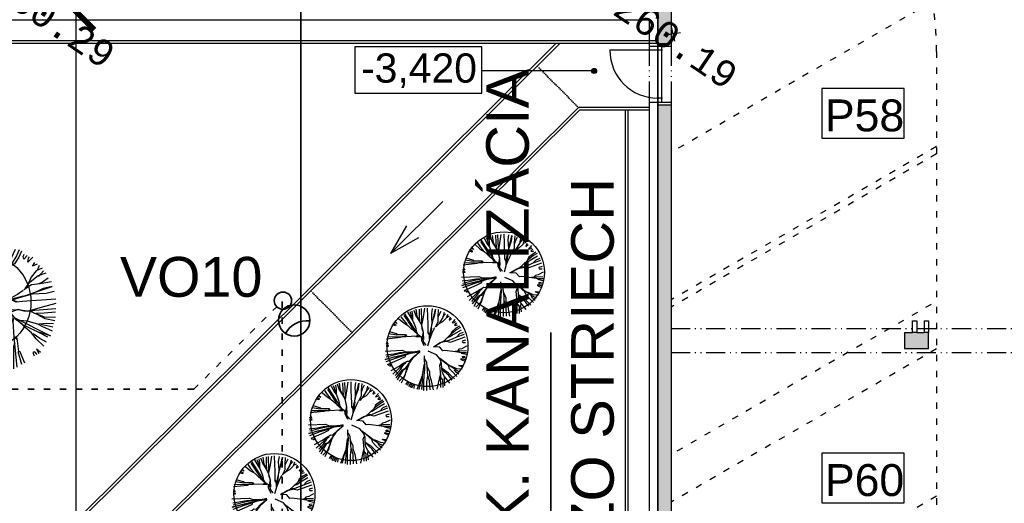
# Model space of a CAD drawing. Extents: x 4743276 to 9726129, y -4307434 to -1665362.
# Tile 104 of 121: x 4856319 to 4874828, y -1797615 to -1788521. Entities that reach past the tile are written whole.
import ezdxf
from ezdxf.enums import TextEntityAlignment as Align

# ---------------------------------------------------------------- set-up
doc = ezdxf.new("R2010")
doc.units = 0
doc.header["$MEASUREMENT"] = 0
for name, pattern in [('ACAD_ISO03W100', [30, 12, -18]), ('ACAD_ISO07W100', [3.5, 0.5, -3]), ('ACAD_ISO12W100', [22, 12, -3, 0.5, -3, 0.5, -3])]:
    doc.linetypes.add(name, pattern=pattern)
doc.layers.get('0').update_dxf_attribs({"linetype": 'CONTINUOUS'})
doc.layers.get('Defpoints').update_dxf_attribs({"color": 61, "linetype": 'CONTINUOUS'})
for name, color, linetype in [('-_48_-', 76, 'CONTINUOUS'), ('body', 7, 'CONTINUOUS'), ('KÓTY', 4, 'CONTINUOUS'), ('MÚRY', 1, 'CONTINUOUS'), ('OKNÁ', 146, 'CONTINUOUS'), ('POZEMOK', 8, 'CONTINUOUS'), ('siete', 6, 'CONTINUOUS'), ('TENKÁ', 7, 'CONTINUOUS'), ('Výšky', 64, 'CONTINUOUS'), ('ZARIADENIE1', 145, 'CONTINUOUS'), ('ZARIADOVACIE', 144, 'CONTINUOUS'), ('šrafy-múry', 8, 'CONTINUOUS')]:
    doc.layers.add(name, color=color, linetype=linetype)
doc.styles.add('ARIAL', font='arial.ttf')
doc.styles.add('MONOTXT', font='MONOTXT', dxfattribs={"height": 0.2})
doc.styles.add('styl1', font='arial.ttf')
doc.styles.add('Style-Arial', font='arial.ttf')
doc.dimstyles.new('STANDARD 200', dxfattribs={"dimtxt": 600, "dimasz": 700, "dimexe": 10, "dimexo": 200, "dimgap": 100, "dimtad": 1, "dimdsep": 46, "dimlunit": 6, "dimtxsty": 'Style-Arial', "dimblk": 'ARCHTICK', "dimblk1": 'OBLIQUE', "dimblk2": 'ARCHTICK', "dimcen": 2.5, "dimse1": 1, "dimse2": 1, "dimadec": 0, "dimazin": 0, "dimtfac": 1, "dimtmove": 1, "dimatfit": 3, "dimldrblk": 'OBLIQUE', "dimfxl": 1, "dimtolj": 1, "dimtzin": 0, "dimarcsym": 0})

# ---------------------------------------------------------------- blocks, each defined once
blk = doc.blocks.new('St6a')
at = {"linetype": 'Continuous'}
for p, q in [((-513, 1887), (-465, 1562)), ((-357, 1899), (-345, 1562)), ((-260, 1923), (-236, 1297)), ((-104, 1935), (-164, 1526)), ((28, 1947), (40, 1538)), ((148, 708), (413, 1887)), ((257, 1923), (221, 1682)), ((413, 1887), (377, 1610)), ((545, 1875), (521, 1538)), ((-1319, 1454), (-1078, 1249)), ((-1211, 1538), (-1078, 1358)), ((-1066, 1598), (-910, 1370)), ((-381, 672), (-1030, 1682)), ((-1030, 1682), (-886, 1333)), ((-898, 1755), (-729, 1466)), ((-790, 1778), (-669, 1430)), ((-729, 1466), (-645, 1345)), ((-693, 1802), (-657, 1598)), ((-657, 1598), (-657, 1370)), ((-609, 1851), (-513, 1574)), ((-513, 1574), (-369, 1358)), ((-465, 1562), (-357, 1358)), ((-345, 1562), (-333, 1321)), ((-164, 1526), (-224, 1213)), ((40, 1538), (52, 1225)), ((221, 1682), (233, 1478)), ((233, 1478), (245, 1273)), ((377, 1610), (245, 1249)), ((521, 1538), (521, 1285)), ((569, 1610), (533, 1502)), ((666, 1790), (569, 1610)), ((762, 1502), (569, 1201)), ((894, 1682), (750, 1514)), ((918, 1466), (750, 1297)), ((822, 1742), (762, 1502)), ((978, 1646), (918, 1466)), ((1062, 1562), (930, 1490)), ((1110, 1514), (1062, 1370)), ((1062, 1370), (1171, 1454)), ((1327, 1406), (1195, 1249)), ((-1463, 1105), (-1571, 1141)), ((-1535, 1225), (-1451, 1165)), ((-1379, 1225), (-1511, 1285)), ((-1487, 1333), (-1379, 1225)), ((-1451, 1165), (-1463, 1105)), ((-1078, 1358), (-922, 1177)), ((-1078, 1249), (-886, 1129)), ((-910, 1370), (-669, 985)), ((-886, 1129), (-705, 961)), ((-705, 961), (-621, 901)), ((-669, 985), (-621, 889)), ((-645, 1345), (-525, 1045)), ((-525, 1045), (-465, 732)), ((-369, 1358), (-248, 1153)), ((-236, 1297), (-248, 1141)), ((-248, 1153), (-224, 985)), ((-248, 1141), (-200, 937)), ((-224, 1213), (-236, 1141)), ((-224, 985), (-164, 816)), ((-200, 937), (-164, 768)), ((52, 1225), (64, 961)), ((64, 961), (64, 780)), ((209, 1021), (148, 708)), ((221, 997), (148, 540)), ((245, 1273), (209, 1021)), ((377, 1021), (281, 840)), ((521, 1285), (401, 1045)), ((569, 1201), (449, 1081)), ((750, 1297), (581, 1201)), ((1423, 937), (1183, 744)), ((1195, 1249), (1315, 1273)), ((1375, 997), (1195, 852)), ((1399, 1249), (1303, 1141)), ((1303, 1141), (1375, 1129)), ((1315, 1273), (1351, 1309)), ((1375, 1129), (1447, 1165)), ((1543, 1093), (1375, 997)), ((1592, 1033), (1423, 937)), ((-1884, 504), (-1223, 576)), ((-1848, 600), (-1162, 612)), ((-1788, 744), (-1403, 684)), ((-1752, 840), (-1439, 744)), ((-1439, 744), (-1403, 744)), ((-1403, 744), (-1391, 696)), ((-1391, 696), (-994, 696)), ((-1223, 576), (-1126, 612)), ((-1162, 612), (-970, 612)), ((-1126, 612), (-1162, 600)), ((-946, 600), (-1030, 684)), ((-994, 696), (-946, 624)), ((-970, 612), (-477, 636)), ((-621, 901), (-465, 744)), ((-621, 889), (-381, 672)), ((-501, 612), (-321, 612)), ((-477, 636), (-393, 672)), ((-465, 744), (-260, 600)), ((-260, 600), (-248, 444)), ((-164, 816), (-212, 588)), ((-212, 588), (-152, 347)), ((-164, 768), (-152, 468)), ((148, 516), (40, 155)), ((64, 780), (124, 684)), ((148, 672), (76, 804)), ((124, 684), (124, 504)), ((281, 840), (148, 516)), ((148, 540), (148, 672)), ((966, 552), (786, 371)), ((1123, 696), (966, 552)), ((1014, 564), (978, 552)), ((1207, 492), (1002, 407)), ((1086, 588), (1014, 564)), ((1267, 708), (1086, 588)), ((1796, 576), (1110, 335)), ((1195, 852), (1123, 696)), ((1183, 744), (1135, 708)), ((1399, 576), (1207, 492)), ((1616, 913), (1267, 708)), ((1543, 732), (1399, 576)), ((1760, 708), (1399, 576)), ((1724, 804), (1543, 732)), ((-1800, 251), (-1908, 275)), ((-1908, 227), (-1812, 191)), ((-1800, 143), (-1908, 143)), ((-1884, 383), (-1800, 251)), ((-1812, 191), (-1800, 143)), ((-248, 444), (-128, 191)), ((-152, 347), (-32, 203)), ((317, 131), (641, 323)), ((617, 107), (317, 131)), ((690, 323), (389, 143)), ((762, -62), (617, 107)), ((641, 323), (858, 407)), ((918, 371), (690, 323)), ((1002, 407), (786, 395)), ((1110, 335), (906, 383)), ((1519, 11), (1447, -74)), ((1652, 35), (1519, 11)), ((1880, 155), (1652, 35)), ((1832, 432), (1676, 383)), ((1676, 383), (1700, 323)), ((1700, 323), (1832, 323)), ((1868, 167), (1880, 155)), ((-1956, -74), (-1150, -37)), ((-321, -62), (-1944, -470)), ((-1944, -470), (-1475, -338)), ((-1920, -254), (-1535, -206)), ((-1896, -350), (-1283, -194)), ((-1896, -567), (-1415, -386)), ((-1836, -699), (-1223, -434)), ((-1535, -206), (-1271, -146)), ((-1475, -338), (-1439, -386)), ((-1439, -386), (-1018, -242)), ((-1415, -386), (-1018, -266)), ((-1283, -194), (-1006, -146)), ((-1271, -146), (-1018, -146)), ((-1223, -434), (-994, -326)), ((-1150, -37), (-982, -110)), ((-1018, -146), (-790, -134)), ((-1018, -242), (-790, -146)), ((-1018, -266), (-754, -170)), ((-1006, -146), (-766, -122)), ((-994, -326), (-994, -242)), ((-994, -915), (-633, -398)), ((-982, -110), (-790, -110)), ((-826, -555), (-585, -314)), ((-790, -110), (-369, -98)), ((-766, -122), (-321, -62)), ((-754, -170), (-345, -110)), ((-633, -398), (-309, -98)), ((-585, -314), (-321, -110)), ((-104, -531), (-104, -302)), ((4, -615), (-80, -458)), ((461, -254), (76, -86)), ((629, -458), (461, -254)), ((750, -531), (557, -374)), ((702, -651), (629, -458)), ((1002, -711), (653, -446)), ((858, -50), (762, -62)), ((1351, -110), (858, -50)), ((1447, -74), (1339, -98)), ((1640, -158), (1363, -110)), ((1531, -74), (1423, -98)), ((1579, -74), (1531, -74)), ((1868, -62), (1579, -74)), ((1868, -242), (1616, -182)), ((1628, -422), (1808, -470)), ((1628, -482), (1628, -422)), ((1880, -158), (1640, -158)), ((1688, -326), (1808, -314)), ((1700, -386), (1688, -326)), ((1832, -398), (1700, -386)), ((-1812, -735), (-1668, -711)), ((-1644, -747), (-1740, -795)), ((-1668, -711), (-1644, -747)), ((-1668, -988), (-1295, -783)), ((-1595, -1168), (-1223, -819)), ((-1295, -783), (-1102, -651)), ((-1235, -939), (-1114, -771)), ((-1223, -819), (-982, -615)), ((-1138, -951), (-994, -879)), ((-1114, -771), (-1078, -687)), ((-1102, -651), (-994, -603)), ((-1090, -951), (-994, -915)), ((-1042, -1252), (-826, -687)), ((-1018, -1240), (-862, -735)), ((-994, -603), (-922, -543)), ((-994, -879), (-922, -783)), ((-922, -543), (-826, -555)), ((-922, -783), (-814, -651)), ((-814, -651), (-693, -482)), ((-188, -1228), (-116, -735)), ((-116, -735), (-80, -687)), ((-80, -687), (-104, -531)), ((-92, -939), (-80, -735)), ((-80, -735), (-68, -699)), ((40, -1000), (4, -615)), ((40, -831), (16, -795)), ((148, -1060), (40, -831)), ((617, -747), (666, -615)), ((666, -1204), (617, -747)), ((714, -903), (702, -651)), ((714, -891), (702, -651)), ((846, -1048), (714, -891)), ((738, -1096), (714, -903)), ((1026, -1108), (738, -915)), ((1026, -759), (750, -531)), ((1147, -819), (1002, -711)), ((1074, -903), (1026, -759)), ((1183, -795), (1038, -759)), ((1195, -1036), (1074, -903)), ((1339, -939), (1147, -819)), ((1423, -903), (1183, -795)), ((1664, -927), (1423, -903)), ((1507, -759), (1568, -747)), ((1712, -843), (1507, -759)), ((1568, -747), (1700, -759)), ((1784, -555), (1628, -482)), ((-1475, -1216), (-1235, -939)), ((-1439, -1336), (-1138, -951)), ((-1367, -1433), (-1187, -1108)), ((-1283, -1493), (-1042, -1252)), ((-1187, -1108), (-1090, -951)), ((-1175, -1565), (-1030, -1252)), ((-1030, -1252), (-1006, -1228)), ((-285, -1469), (-188, -1228)), ((-273, -1505), (-224, -1288)), ((-188, -1517), (-188, -1228)), ((-128, -1529), (-116, -1216)), ((-116, -1216), (-92, -939)), ((16, -1517), (52, -1240)), ((52, -1240), (40, -1000)), ((136, -1469), (64, -1216)), ((148, -1216), (148, -1060)), ((233, -1469), (148, -1216)), ((497, -1865), (641, -1240)), ((641, -1240), (666, -1204)), ((666, -1781), (653, -1180)), ((666, -1312), (666, -1192)), ((762, -1433), (666, -1312)), ((834, -1276), (738, -1096)), ((1086, -1589), (834, -1276)), ((834, -1420), (846, -1312)), ((1038, -1216), (846, -1048)), ((1135, -1216), (1026, -1108)), ((1207, -1445), (1038, -1216)), ((1303, -1384), (1135, -1216)), ((1423, -1264), (1195, -1036)), ((1387, -1060), (1315, -951)), ((1568, -1060), (1339, -939)), ((1507, -1168), (1387, -1060)), ((-970, -1649), (-874, -1505)), ((-850, -1565), (-910, -1697)), ((-874, -1505), (-850, -1565)), ((-838, -1745), (-742, -1577)), ((-693, -1601), (-778, -1781)), ((-742, -1577), (-693, -1601)), ((-693, -1805), (-621, -1625)), ((-621, -1625), (-585, -1685)), ((-585, -1685), (-597, -1829)), ((-441, -1865), (-285, -1469)), ((-357, -1877), (-273, -1505)), ((-224, -1889), (-188, -1517)), ((-128, -1926), (-128, -1529)), ((16, -1926), (16, -1517)), ((160, -1902), (136, -1469)), ((317, -1902), (233, -1469)), ((774, -1781), (762, -1433)), ((858, -1709), (834, -1420))]:
    blk.add_line(p, q, dxfattribs=at)
blk = doc.blocks.new('St6h')
at = {"linetype": 'Continuous'}
for p, q in [((-273, 954), (-221, 732)), ((-180, 975), (20, 710)), ((-83, 971), (38, 684)), ((-32, 994), (36, 827)), ((23, 977), (73, 836)), ((156, 969), (103, 768)), ((244, 926), (213, 783)), ((-586, 800), (-468, 642)), ((-526, 834), (-430, 666)), ((-489, 871), (-405, 684)), ((-420, 902), (-334, 709)), ((-347, 921), (-267, 711)), ((36, 827), (16, 749)), ((73, 836), (101, 787)), ((258, 803), (230, 729)), ((302, 918), (258, 803)), ((384, 886), (324, 730)), ((444, 859), (410, 783)), ((495, 821), (413, 715)), ((-687, 598), (-765, 666)), ((-730, 695), (-658, 625)), ((-653, 661), (-690, 727)), ((-623, 777), (-466, 622)), ((-430, 666), (-369, 529)), ((-405, 684), (-333, 539)), ((-334, 709), (-258, 586)), ((-267, 711), (-247, 577)), ((-221, 732), (-208, 595)), ((16, 749), (41, 693)), ((20, 710), (39, 698)), ((39, 698), (113, 472)), ((103, 768), (96, 662)), ((96, 662), (125, 566)), ((157, 662), (128, 561)), ((230, 729), (134, 577)), ((213, 783), (157, 662)), ((324, 730), (296, 643)), ((413, 715), (347, 618)), ((460, 716), (370, 615)), ((410, 783), (399, 716)), ((569, 778), (460, 716)), ((609, 749), (531, 666)), ((531, 666), (562, 673)), ((562, 673), (621, 706)), ((-828, 563), (-752, 515)), ((-753, 548), (-809, 598)), ((-785, 636), (-704, 577)), ((-752, 515), (-753, 548)), ((-704, 577), (-687, 598)), ((-658, 625), (-653, 661)), ((-468, 642), (-399, 550)), ((-466, 622), (-369, 529)), ((-369, 529), (-231, 311)), ((-333, 539), (-263, 413)), ((-258, 586), (-213, 469)), ((-208, 595), (-175, 521)), ((125, 566), (173, 444)), ((128, 561), (173, 444)), ((302, 536), (193, 338)), ((303, 564), (221, 398)), ((296, 643), (303, 564)), ((347, 618), (302, 536)), ((370, 615), (309, 567)), ((704, 628), (646, 561)), ((646, 561), (659, 532)), ((659, 532), (734, 593)), ((760, 564), (700, 530)), ((700, 530), (707, 500)), ((-942, 423), (-778, 360)), ((-906, 480), (-772, 363)), ((-263, 413), (-214, 319)), ((-213, 469), (-149, 280)), ((-175, 521), (-178, 390)), ((113, 472), (164, 420)), ((221, 398), (163, 283)), ((173, 444), (180, 338)), ((720, 410), (600, 329)), ((810, 498), (704, 416)), ((707, 500), (767, 519)), ((848, 413), (710, 358)), ((834, 461), (720, 410)), ((865, 383), (834, 462)), ((866, 476), (878, 417)), ((878, 417), (906, 415)), ((906, 415), (905, 470)), ((935, 500), (974, 389)), ((972, 510), (984, 401)), ((984, 401), (1019, 278)), ((1017, 509), (1025, 378)), ((1071, 416), (1066, 355)), ((1114, 525), (1071, 416)), ((1120, 520), (1114, 525)), ((1199, 452), (1193, 512)), ((1227, 444), (1199, 452)), ((1242, 517), (1227, 444)), ((1309, 507), (1233, 185)), ((1370, 498), (1328, 328)), ((1392, 401), (1328, 328)), ((1415, 486), (1392, 401)), ((1470, 442), (1394, 274)), ((1525, 437), (1490, 356)), ((1555, 418), (1520, 337)), ((-983, 316), (-760, 197)), ((-969, 377), (-815, 261)), ((-778, 360), (-556, 139)), ((-772, 363), (-756, 356)), ((-764, 359), (-583, 154)), ((-231, 311), (-204, 296)), ((-214, 319), (-201, 305)), ((-204, 296), (-182, 217)), ((-178, 390), (-181, 368)), ((-149, 280), (-156, 188)), ((180, 338), (143, 206)), ((594, 326), (374, 193)), ((647, 330), (591, 318)), ((687, 347), (631, 336)), ((699, 305), (647, 330)), ((710, 358), (687, 347)), ((766, 322), (699, 305)), ((900, 313), (766, 322)), ((897, 305), (900, 313)), ((1020, 273), (1071, 52)), ((1027, 356), (1022, 306)), ((1025, 378), (1027, 356)), ((1032, 318), (1026, 268)), ((1066, 355), (1032, 318)), ((1328, 328), (1299, 237)), ((1394, 274), (1349, 187)), ((1490, 356), (1415, 238)), ((1520, 337), (1463, 249)), ((1580, 344), (1592, 378)), ((1589, 312), (1580, 344)), ((1633, 360), (1589, 312)), ((1707, 335), (1643, 268)), ((1643, 268), (1648, 323)), ((1648, 323), (1662, 341)), ((1704, 214), (1736, 267)), ((-1021, 203), (-771, 117)), ((-975, 251), (-803, 172)), ((-815, 261), (-737, 208)), ((-803, 172), (-710, 117)), ((-760, 197), (-676, 194)), ((-737, 208), (-684, 211)), ((-684, 211), (-404, 43)), ((-676, 194), (-622, 164)), ((-622, 164), (-543, 124)), ((-182, 217), (-134, 110)), ((143, 206), (-3, 45)), ((326, 179), (293, 69)), ((374, 193), (326, 179)), ((850, 196), (913, 223)), ((852, 162), (850, 196)), ((936, 172), (852, 162)), ((1233, 185), (1265, 95)), ((1299, 237), (1271, 140)), ((1271, 140), (1276, 41)), ((1341, 153), (1337, 136)), ((1396, 208), (1338, 131)), ((1349, 187), (1341, 153)), ((1463, 249), (1396, 208)), ((1415, 238), (1401, 214)), ((1754, 153), (1686, 69)), ((1767, 243), (1704, 214)), ((1833, 189), (1754, 153)), ((1791, 223), (1764, 160)), ((1853, 153), (1784, 79)), ((-1017, 103), (-798, 85)), ((-798, 85), (-679, 63)), ((-771, 117), (-615, 72)), ((-710, 117), (-675, 85)), ((-679, 63), (-618, 64)), ((-618, 64), (-571, 50)), ((-571, 50), (-528, 76)), ((-543, 124), (-450, 70)), ((-528, 76), (-364, 13)), ((-404, 43), (-187, -30)), ((-364, 13), (-195, -27)), ((293, 69), (156, -6)), ((373, -18), (193, 3)), ((491, 7), (373, -18)), ((539, 8), (434, -32)), ((574, 65), (488, -1)), ((653, 12), (539, 8)), ((949, 97), (574, 65)), ((762, 12), (653, 12)), ((960, 26), (762, 12)), ((863, -31), (762, 12)), ((1071, 52), (1070, 8)), ((1070, 8), (1153, -49)), ((1259, 100), (1248, -6)), ((1250, -28), (1278, 74)), ((1338, 131), (1265, 40)), ((1778, 84), (1651, -18)), ((1686, 69), (1651, -12)), ((1884, 123), (1778, 84)), ((1836, 2), (1789, -20)), ((1957, 4), (1806, -23)), ((1913, 55), (1836, 2)), ((-185, -50), (-1039, -200)), ((-1036, -69), (-690, -64)), ((-1036, -144), (-771, -128)), ((-1032, -47), (-959, -28)), ((-955, -6), (-1011, -3)), ((-959, -28), (-955, -6)), ((-782, -133), (-553, -112)), ((-771, -128), (-558, -101)), ((-690, -64), (-559, -67)), ((-559, -67), (-542, -107)), ((-558, -101), (-413, -90)), ((-553, -112), (-425, -109)), ((-532, -158), (-422, -115)), ((-527, -155), (-408, -116)), ((-508, -167), (-417, -126)), ((-417, -126), (-216, -43)), ((-413, -90), (-207, -32)), ((-408, -116), (-185, -50)), ((-44, -273), (-41, -129)), ((-19, -207), (7, -114)), ((158, -224), (31, -76)), ((156, -6), (350, -28)), ((350, -28), (470, -22)), ((552, -68), (429, -20)), ((656, -102), (552, -68)), ((577, -63), (558, -65)), ((617, -59), (577, -63)), ((727, -78), (617, -59)), ((724, -161), (656, -102)), ((695, -113), (665, -106)), ((849, -153), (695, -113)), ((935, -101), (727, -78)), ((963, -27), (863, -31)), ((998, -137), (935, -96)), ((939, -99), (935, -96)), ((1153, -49), (1179, -184)), ((1179, -184), (1250, -28)), ((1248, -6), (1181, -151)), ((1449, -232), (1969, -55)), ((1579, -113), (1502, -166)), ((1692, -35), (1589, -102)), ((1651, -18), (1603, -78)), ((1846, -85), (1689, -162)), ((1806, -23), (1692, -35)), ((1969, -55), (1846, -85)), ((1993, -124), (1886, -152)), ((-1039, -200), (-789, -163)), ((-990, -246), (-668, -191)), ((-981, -297), (-789, -238)), ((-960, -390), (-572, -237)), ((-789, -163), (-782, -133)), ((-789, -238), (-652, -211)), ((-668, -191), (-527, -155)), ((-652, -211), (-532, -158)), ((-572, -237), (-508, -167)), ((3, -334), (-19, -207)), ((64, -409), (6, -264)), ((183, -308), (144, -223)), ((289, -349), (158, -224)), ((294, -435), (163, -235)), ((163, -235), (191, -297)), ((839, -191), (724, -161)), ((836, -275), (867, -254)), ((939, -201), (839, -191)), ((949, -163), (849, -153)), ((867, -254), (909, -255)), ((998, -137), (1093, -303)), ((1361, -242), (1203, -308)), ((1439, -244), (1357, -253)), ((1502, -166), (1361, -242)), ((1576, -186), (1372, -240)), ((1372, -240), (1432, -234)), ((1432, -234), (1495, -260)), ((1485, -267), (1439, -244)), ((1587, -190), (1449, -232)), ((1567, -258), (1485, -267)), ((1687, -251), (1567, -258)), ((1700, -161), (1587, -190)), ((1829, -241), (1687, -251)), ((1793, -157), (1700, -161)), ((1886, -152), (1793, -157)), ((2015, -227), (1829, -241)), ((-128, -406), (-43, -368)), ((-83, -461), (-17, -349)), ((-17, -349), (-44, -273)), ((74, -431), (3, -334)), ((174, -366), (183, -308)), ((213, -451), (174, -366)), ((191, -297), (185, -375)), ((199, -314), (573, -815)), ((293, -449), (199, -314)), ((373, -413), (289, -349)), ((807, -349), (869, -335)), ((903, -395), (807, -349)), ((904, -306), (836, -275)), ((869, -335), (894, -344)), ((931, -392), (879, -371)), ((900, -406), (1003, -395)), ((1300, -386), (1228, -338)), ((1348, -425), (1228, -382)), ((1411, -401), (1300, -386)), ((1491, -371), (1354, -380)), ((1513, -368), (1411, -401)), ((1569, -379), (1491, -371)), ((1592, -387), (1513, -368)), ((1664, -391), (1569, -379)), ((1669, -390), (1592, -387)), ((1695, -377), (1663, -386)), ((1734, -378), (1664, -391)), ((1767, -435), (1669, -390)), ((1834, -334), (1695, -377)), ((2018, -359), (1734, -378)), ((2016, -287), (1834, -334)), ((-841, -459), (-892, -482)), ((-874, -522), (-836, -484)), ((-818, -510), (-864, -544)), ((-836, -484), (-841, -459)), ((-830, -590), (-818, -510)), ((-441, -546), (-350, -505)), ((-341, -494), (-363, -552)), ((-350, -505), (-112, -412)), ((-343, -550), (-336, -506)), ((-59, -409), (-152, -1024)), ((-126, -562), (-59, -409)), ((-124, -568), (-83, -461)), ((-112, -412), (-64, -412)), ((-48, -616), (-86, -455)), ((82, -496), (64, -409)), ((81, -524), (74, -431)), ((106, -608), (81, -524)), ((103, -603), (82, -496)), ((263, -579), (213, -451)), ((364, -561), (293, -449)), ((497, -508), (389, -420)), ((502, -458), (420, -427)), ((550, -627), (497, -508)), ((656, -559), (502, -458)), ((607, -465), (508, -455)), ((723, -509), (607, -465)), ((789, -582), (723, -509)), ((811, -525), (733, -518)), ((824, -492), (770, -433)), ((770, -433), (839, -450)), ((900, -406), (865, -405)), ((985, -639), (1106, -478)), ((1123, -482), (1016, -1237)), ((1021, -614), (1101, -484)), ((1095, -683), (1102, -495)), ((1124, -696), (1109, -505)), ((1117, -686), (1123, -482)), ((1419, -422), (1348, -425)), ((1494, -508), (1419, -422)), ((1436, -531), (1428, -449)), ((1446, -519), (1458, -479)), ((1459, -743), (1446, -519)), ((1458, -473), (1947, -719)), ((1567, -572), (1458, -473)), ((1634, -521), (1489, -509)), ((1573, -571), (1494, -508)), ((1775, -561), (1634, -521)), ((1859, -414), (1749, -420)), ((1865, -468), (1767, -429)), ((1872, -490), (1767, -435)), ((2012, -403), (1859, -414)), ((2014, -474), (1865, -468)), ((2002, -520), (1872, -490)), ((-804, -647), (-477, -542)), ((-767, -685), (-441, -546)), ((-708, -741), (-539, -631)), ((-543, -667), (-526, -659)), ((-531, -634), (-343, -550)), ((-526, -659), (-531, -634)), ((-477, -542), (-423, -538)), ((-423, -538), (-443, -540)), ((-201, -732), (-151, -614)), ((-161, -850), (-129, -618)), ((-151, -614), (-124, -568)), ((-129, -618), (-126, -562)), ((-41, -783), (-48, -616)), ((92, -730), (106, -608)), ((142, -674), (103, -603)), ((129, -632), (109, -600)), ((224, -767), (129, -632)), ((323, -729), (263, -579)), ((497, -692), (359, -549)), ((401, -660), (364, -561)), ((439, -759), (401, -660)), ((588, -651), (549, -608)), ((633, -781), (550, -627)), ((672, -716), (588, -651)), ((757, -617), (653, -568)), ((736, -660), (656, -559)), ((769, -828), (985, -639)), ((924, -734), (1021, -614)), ((1613, -589), (1567, -572)), ((1604, -607), (1573, -571)), ((1689, -680), (1604, -607)), ((1799, -679), (1613, -589)), ((1834, -593), (1775, -561)), ((1890, -554), (1787, -565)), ((1978, -605), (1815, -567)), ((1973, -655), (1834, -593)), ((1985, -560), (1890, -554)), ((-671, -778), (-543, -667)), ((-266, -829), (-201, -732)), ((-243, -880), (-207, -762)), ((-56, -857), (-41, -783)), ((69, -863), (92, -730)), ((90, -847), (98, -728)), ((146, -822), (101, -705)), ((262, -974), (142, -674)), ((339, -947), (224, -767)), ((404, -925), (323, -729)), ((507, -865), (439, -759)), ((573, -815), (497, -692)), ((619, -866), (864, -741)), ((623, -855), (844, -760)), ((785, -826), (825, -789)), ((825, -789), (880, -734)), ((880, -734), (950, -671)), ((910, -813), (934, -777)), ((934, -777), (924, -734)), ((1064, -807), (1095, -683)), ((1075, -806), (1107, -698)), ((1118, -801), (1113, -698)), ((1118, -796), (1117, -686)), ((1133, -783), (1124, -696)), ((1174, -856), (1133, -783)), ((1452, -733), (1495, -767)), ((1468, -830), (1459, -743)), ((1498, -750), (1463, -732)), ((1518, -930), (1498, -750)), ((1753, -761), (1689, -680)), ((1802, -756), (1713, -694)), ((1857, -860), (1753, -761)), ((1947, -719), (1782, -670)), ((1910, -739), (1799, -679)), ((1890, -807), (1802, -756)), ((-478, -842), (-522, -882)), ((-487, -914), (-460, -868)), ((-460, -868), (-478, -842)), ((-413, -881), (-463, -938)), ((-441, -955), (-413, -881)), ((-336, -977), (-266, -829)), ((-268, -993), (-243, -880)), ((-187, -991), (-161, -850)), ((-152, -1024), (-157, -828)), ((-74, -1029), (-56, -857)), ((7, -905), (-42, -797)), ((-18, -1018), (-35, -828)), ((33, -1009), (7, -905)), ((83, -1014), (69, -863)), ((136, -1011), (90, -847)), ((212, -983), (146, -822)), ((484, -941), (618, -861)), ((521, -987), (619, -866)), ((553, -1022), (691, -924)), ((600, -1050), (759, -895)), ((618, -861), (628, -849)), ((691, -924), (757, -873)), ((757, -873), (769, -828)), ((759, -895), (785, -826)), ((770, -938), (840, -876)), ((823, -927), (904, -808)), ((840, -876), (876, -855)), ((843, -958), (894, -864)), ((894, -864), (910, -813)), ((908, -1199), (998, -908)), ((998, -908), (1036, -800)), ((1029, -993), (1064, -807)), ((1030, -1004), (1075, -806)), ((1036, -800), (1074, -796)), ((1068, -1209), (1109, -924)), ((1109, -924), (1118, -796)), ((1116, -1039), (1131, -916)), ((1131, -916), (1118, -801)), ((1197, -1223), (1174, -856)), ((1454, -1162), (1455, -859)), ((1455, -859), (1467, -814)), ((1467, -814), (1463, -831)), ((1496, -1141), (1468, -830)), ((1757, -899), (1790, -955)), ((1811, -942), (1757, -899)), ((656, -1061), (770, -938)), ((684, -1112), (823, -927)), ((769, -1136), (843, -958)), ((970, -1219), (1029, -993)), ((1016, -1237), (1053, -1018)), ((1053, -1018), (1030, -1004)), ((1113, -1215), (1116, -1039)), ((1559, -1107), (1513, -936)), ((1540, -933), (1518, -930)), ((1542, -949), (1540, -933)), ((1601, -1086), (1542, -949)), ((1733, -934), (1706, -942)), ((1706, -942), (1728, -990)), ((1764, -969), (1733, -934)), ((876, -1114), (859, -1160)), ((894, -1123), (876, -1114)), ((890, -1190), (894, -1123)), ((1287, -1142), (1292, -1190)), ((1309, -1145), (1287, -1142)), ((1330, -1186), (1309, -1145)), ((1400, -1168), (1336, -1136)), ((1336, -1136), (1352, -1184))]:
    blk.add_line(p, q, dxfattribs=at)
blk = doc.blocks.new('_ArchTick')
at = {"color": 0, "linetype": 'ByBlock', "const_width": 0.15}
blk.add_lwpolyline([(-0.5, -0.5), (0.5, 0.5)], dxfattribs=at)
blk = doc.blocks.new('*D41313')
at = {"layer": 'Defpoints', "color": 0}
for p in [(4868314, -1788361), (4857372, -1820251), (4868314, -1820251)]:
    blk.add_point(p, dxfattribs=at)
at = {"layer": 'ZARIADOVACIE', "color": 0, "lineweight": -2}
blk.add_line((4857372, -1788361), (4857372, -1820251), dxfattribs=at)
at = {"layer": 'ZARIADOVACIE', "color": 0, "linetype": 'ByBlock', "lineweight": -2, "xscale": 700, "yscale": 700, "zscale": 700}
for p, rotation in [((4857372, -1788361), 90), ((4857372, -1820251), 270)]:
    blk.add_blockref('_ArchTick', p, dxfattribs=dict(at, rotation=rotation))
at = {"layer": 'ZARIADOVACIE', "color": 0, "insert": (4856946, -1805118), "char_height": 600, "attachment_point": 5, "rotation": 90, "style": 'Style-Arial'}
blk.add_mtext('\\A1;31ﾠ890', dxfattribs=at)
blk = doc.blocks.new('_OBLIQUE')
at = {"color": 0, "linetype": 'ByBlock'}
blk.add_line((-0.5, -0.5), (0.5, 0.5), dxfattribs=at)
blk = doc.blocks.new('po')
at = {"layer": 'šrafy-múry'}
h = blk.add_hatch(color=256, dxfattribs=at)
h.dxf.hatch_style = 1
h.paths.add_polyline_path([(4866350, -1523161), (4866350, -1522541), (4866480, -1522541), (4868640, -1522541), (4868640, -1522296), (4868501, -1522296), (4866350, -1522296), (4866105, -1522296), (4865730, -1522296), (4865591, -1522296), (4865121, -1522296), (4865121, -1522546), (4866100, -1522546), (4866100, -1523161)])
h = blk.add_hatch(color=256, dxfattribs=at)
h.dxf.hatch_style = 1
h.paths.add_polyline_path([(4866350, -1525206), (4866350, -1524311), (4866100, -1524311), (4866100, -1525206)])
h = blk.add_hatch(color=256, dxfattribs=at)
h.dxf.hatch_style = 1
h.paths.add_polyline_path([(4866350, -1526606), (4866350, -1525206), (4866100, -1525206), (4866100, -1526606)])
h = blk.add_hatch(color=256, dxfattribs=at)
h.dxf.hatch_style = 1
h.paths.add_polyline_path([(4866350, -1529156), (4866350, -1526606), (4866100, -1526606), (4866100, -1529156)])
h = blk.add_hatch(color=256, dxfattribs=at)
h.dxf.hatch_style = 1
h.paths.add_polyline_path([(4870740, -1528886), (4871190, -1528886), (4871190, -1528586), (4871110, -1528586), (4870820, -1528586), (4870740, -1528586)])
h = blk.add_hatch(color=256, dxfattribs=at)
h.dxf.hatch_style = 1
h.paths.add_polyline_path([(4866350, -1530556), (4866350, -1529156), (4866100, -1529156), (4866100, -1530556)])
h = blk.add_hatch(color=256, dxfattribs=at)
h.dxf.hatch_style = 1
h.paths.add_polyline_path([(4866100, -1533106), (4866350, -1533106), (4866350, -1530556), (4866100, -1530556)])
at = {"layer": 'MÚRY', "color": 7}
for p, q in [((4866350, -1522541), (4866350, -1523211)), ((4835160, -1522706), (4865940, -1522706)), ((4865940, -1522706), (4865940, -1523211)), ((4866350, -1523211), (4865940, -1523211)), ((4865940, -1524231), (4865940, -1535306)), ((4866350, -1524231), (4866350, -1535306)), ((4866350, -1524261), (4865940, -1524261)), ((4870890, -1528586), (4870890, -1528366)), ((4870890, -1528366), (4870970, -1528366)), ((4870970, -1528366), (4870970, -1528586)), ((4871110, -1528366), (4871190, -1528366)), ((4871110, -1528366), (4871110, -1528586)), ((4871190, -1528366), (4871190, -1528586)), ((4870740, -1528586), (4870740, -1528886)), ((4870740, -1528586), (4870890, -1528586)), ((4870970, -1528586), (4871110, -1528586)), ((4871190, -1528886), (4871190, -1528586)), ((4870740, -1528886), (4871190, -1528886))]:
    blk.add_line(p, q, dxfattribs=at)
at = {"layer": 'OKNÁ', "ltscale": 0.25}
for p, q in [((4866100, -1523281), (4865200, -1523281)), ((4866190, -1523281), (4866080, -1523281)), ((4866100, -1523211), (4866100, -1524261)), ((4866170, -1523211), (4866170, -1524261)), ((4866190, -1524181), (4866080, -1524181))]:
    blk.add_line(p, q, dxfattribs=at)
blk.add_arc((4866100, -1523281), 900, 180, 270, dxfattribs=at)
at = {"layer": 'POZEMOK', "linetype": 'ACAD_ISO03W100', "ltscale": 10}
for p, q in [((4871266, -1522364), (4866350, -1525203)), ((4871340, -1523306), (4871340, -1536660)), ((4871340, -1525093), (4866350, -1527974)), ((4871340, -1525231), (4866350, -1528112)), ((4871240, -1528060), (4866350, -1530884)), ((4871340, -1528897), (4866350, -1531778)), ((4871340, -1531668), (4866350, -1534549))]:
    blk.add_line(p, q, dxfattribs=at)
for radius in [9100, 6000]:
    blk.add_arc((4865340, -1523306), radius, 0, 90, dxfattribs=at)
at = {"layer": 'TENKÁ'}
for p, q in [((4866100, -1522546), (4866100, -1523211)), ((4866350, -1523161), (4866100, -1523161)), ((4866100, -1524231), (4866100, -1535256)), ((4866350, -1524311), (4866100, -1524311)), ((4870970, -1528586), (4870890, -1528586)), ((4871190, -1528586), (4871110, -1528586))]:
    blk.add_line(p, q, dxfattribs=at)
at = {"layer": 'TENKÁ', "linetype": 'ACAD_ISO12W100', "ltscale": 30}
for p, q in [((4865940, -1523211), (4865940, -1524261)), ((4866350, -1523211), (4866350, -1524261)), ((4866350, -1528511), (4879530, -1528511)), ((4866350, -1528961), (4879530, -1528961))]:
    blk.add_line(p, q, dxfattribs=at)
at = {"layer": 'ZARIADOVACIE', "ltscale": 0.25}
for points in [[(4870735, -1523999), (4869186, -1523999), (4869186, -1524936), (4870735, -1524936)], [(4870735, -1530856), (4869186, -1530856), (4869186, -1531793), (4870735, -1531793)]]:
    blk.add_lwpolyline(points, close=True, dxfattribs=at)
at = {"layer": 'ZARIADOVACIE', "ltscale": 0.25, "style": 'Style-Arial'}
for s, p in [('P58', (4869242, -1524806)), ('P60', (4869242, -1531663))]:
    blk.add_text(s, height=600, dxfattribs=at).set_placement(p)

msp = doc.modelspace()

# ---------------------------------------------------------------- hatches: boundary and pattern name
at = {"layer": 'KÓTY'}
h = msp.add_hatch(color=256, dxfattribs=at)
h.dxf.hatch_style = 1
h.paths.add_polyline_path([(4867115.663, -1789532.308, 1), (4867115.663, -1789437.789, 1)])

# ---------------------------------------------------------------- linework, layer by layer
at = {"layer": 'body', "color": 1, "linetype": 'Continuous'}
for q in [(4868573.55, -1788649.117), (4868461.711, -1788814.925), (4868739.357, -1788760.956), (4868627.519, -1788926.763)]:
    msp.add_line((4868600.534, -1788787.94), q, dxfattribs=at)
at = {"layer": 'Defpoints', "color": 2}
for centre, radius in [((4865423.152, -1793270.304), 760.997), ((4855615.958, -1793830.223), 915.125), ((4863984.747, -1794659.905), 760.997), ((4862546.342, -1796049.505), 760.997), ((4861107.936, -1797439.106), 760.997)]:
    msp.add_circle(centre, radius, dxfattribs=at)
at = {"layer": 'KÓTY'}
for p, q in [((4867115.663, -1789485.048), (4865007.799, -1789485.048)), ((4864275.207, -1791937.504), (4863291.487, -1792915.289)), ((4863587.219, -1792395.044), (4863291.487, -1792915.289)), ((4863813.513, -1792622.711), (4863291.487, -1792915.289))]:
    msp.add_line(p, q, dxfattribs=at)
msp.add_lwpolyline([(4865007.799, -1789030.75), (4862621.272, -1789030.75), (4862621.272, -1789899.25), (4865007.799, -1789899.25)], close=True, dxfattribs=at)
msp.add_circle((4867115.663, -1789485.048), 47.26, dxfattribs=at)
at = {"layer": 'siete', "color": 55, "lineweight": 35, "ltscale": 0.8}
msp.add_line((4861603.799, -1788360.548), (4861603.799, -1811052.071), dxfattribs=at)
at = {"layer": 'siete', "linetype": 'ACAD_ISO03W100', "lineweight": 35, "ltscale": 10}
for p, q in [((4859590.4, -1795470.548), (4861152.57, -1793918.212)), ((4861252.12, -1793819.289), (4861252.12, -1814990.548)), ((4859590.4, -1795470.548), (4844052.198, -1795470.548))]:
    msp.add_line(p, q, dxfattribs=at)
at = {"layer": 'siete', "lineweight": 35}
for centre, radius in [((4861267.71, -1793803.797), 162.321), ((4861479.1, -1794175.239), 295.22)]:
    msp.add_circle(centre, radius, dxfattribs=at)
msp.add_arc((4861713.289, -1794627.764), 446.576, 82.1675801, 152.5569525, dxfattribs=at)
at = {"layer": 'TENKÁ'}
for p, q in [((4868313.799, -1788920.548), (4837423.799, -1788920.548)), ((4868313.799, -1788970.548), (4837423.799, -1788970.548)), ((4854741.335, -1800555.548), (4866399.728, -1788970.548)), ((4854761.954, -1800605.548), (4866470.663, -1788970.548)), ((4856318.799, -1800609.25), (4866823.631, -1790170.548)), ((4856368.799, -1800630.053), (4866844.249, -1790220.548)), ((4868153.799, -1790170.548), (4866823.631, -1790170.548)), ((4868153.799, -1790220.548), (4866844.249, -1790220.548)), ((4867703.799, -1790220.548), (4867703.799, -1802480.548)), ((4867753.799, -1790220.548), (4867753.799, -1802480.548))]:
    msp.add_line(p, q, dxfattribs=at)
at = {"layer": 'TENKÁ', "linetype": 'ACAD_ISO07W100', "ltscale": 10}
for p, q in [((4866823.631, -1790170.548), (4866048.273, -1789390.279)), ((4862567.615, -1794399.771), (4861792.257, -1793619.502))]:
    msp.add_line(p, q, dxfattribs=at)
at = {"layer": 'TENKÁ', "color": 30, "lineweight": 35, "ltscale": 0.25}
msp.add_line((4866304.5, -1794405), (4866304.5, -1804613.5), dxfattribs=at)
at = {"layer": 'ZARIADENIE1'}
msp.add_lwpolyline([(4835323.799, -1788360.548), (4835323.799, -1820250.548), (4868313.799, -1820250.548), (4868313.799, -1788360.548)], close=True, dxfattribs=at)

# ---------------------------------------------------------------- block references
at = {"layer": '-_48_-'}
for name, p, xscale, yscale, zscale in [('St6h', (4854174.76, -1793457.762), 1.4, 1.4, 1.4), ('St6a', (4865407.095, -1793332.263), 0.4, 0.4, 0.4), ('St6a', (4863968.689, -1794721.864), 0.4, 0.4, 0.4), ('St6a', (4862530.284, -1796111.464), 0.4, 0.4, 0.4), ('St6a', (4861091.879, -1797501.065), 0.4, 0.4, 0.4)]:
    msp.add_blockref(name, p, dxfattribs=dict(at, xscale=xscale, yscale=yscale, zscale=zscale))
at = {"layer": 'TENKÁ'}
msp.add_blockref('po', (2213.299, -265814.857), dxfattribs=at)

# ---------------------------------------------------------------- texts
at = {"layer": 'KÓTY', "style": 'ARIAL'}
msp.add_text('-3,420', height=550, dxfattribs=at).set_placement((4862735.982, -1789704.666))
at = {"layer": 'siete', "lineweight": 35, "ltscale": 0.25, "style": 'Style-Arial'}
msp.add_text('VO10', height=750, dxfattribs=at).set_placement((4858202.905, -1793731.35))
at = {"layer": 'TENKÁ', "color": 30, "lineweight": 35, "ltscale": 0.25, "style": 'styl1'}
for s, p in [('SO-503 VONK. KANALIZÁCIA ', (4865888.935, -1804659.009)), ('DAŽĎOVÁ - ZO STRIECH', (4867485.435, -1804659.009))]:
    msp.add_text(s, height=800, rotation=90, dxfattribs=at).set_placement(p)
at = {"layer": 'Výšky', "linetype": 'Continuous', "style": 'MONOTXT'}
for s, p in [('260.29', (4856811.812, -1788737.816)), ('260.19', (4868515.143, -1789130.343))]:
    msp.add_text(s, height=500, rotation=326, dxfattribs=at).set_placement(p, align=Align.CENTER)

# ---------------------------------------------------------------- dimensions: what is measured, and where the dimension line sits
at = {"layer": 'ZARIADOVACIE', "color": 7}
dim = msp.add_linear_dim(base=(4857372, -1820250.548), p1=(4868313.799, -1788360.548), p2=(4868313.799, -1820250.548), angle=270, dimstyle='STANDARD 200', override={"dimtxsty": 'Style-Arial', "dimldrblk": 'OBLIQUE'}, dxfattribs=at)
dim.commit()
dim.dimension.update_dxf_attribs({"geometry": '*D41313', "text_midpoint": (4857353, -1805117.5), "dimtype": 160})

doc.saveas('drawing.dxf')
